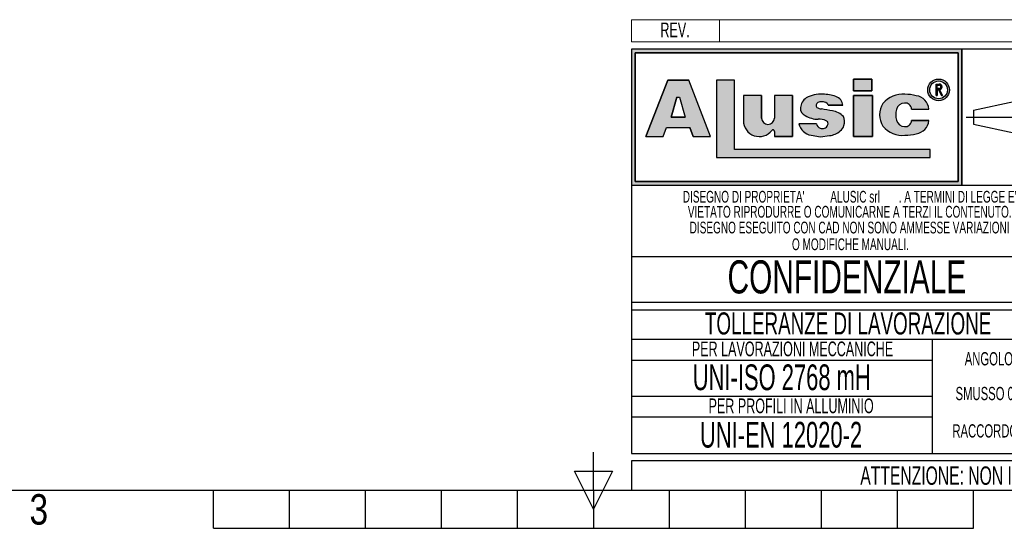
# Model space of a CAD drawing. Header units: millimetres. Extents: x 0 to 420, y 0 to 297.
# Tile 6 of 64: x 132 to 266, y 0 to 69. Entities that reach past the tile are written whole.
import ezdxf
from ezdxf.enums import TextEntityAlignment as Align

# ---------------------------------------------------------------- set-up
doc = ezdxf.new("R2010")
doc.units = ezdxf.units.MM
doc.linetypes.add('CENTERX2', pattern=[20.319999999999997, 12.7, -2.54, 2.54, -2.54])
doc.layers.add('CARTIGLIO', color=140, linetype='Continuous')
doc.styles.add('SLDTEXTSTYLE0', font='TXT', dxfattribs={"width": 0.6382978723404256})
doc.styles.add('SLDTEXTSTYLE1', font='TXT', dxfattribs={"width": 0.675})
doc.styles.add('SLDTEXTSTYLE2', font='TXT', dxfattribs={"width": 0.8214676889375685})

# ---------------------------------------------------------------- blocks, each defined once
blk = doc.blocks.new('SW_NOTE_0_1')
at = {"layer": 'CARTIGLIO', "color": 0, "insert": (85.40558510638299, 3.222669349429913), "char_height": 2.5, "attachment_point": 2, "style": 'SLDTEXTSTYLE0'}
blk.add_mtext("ATTENZIONE: NON INTERPRETARE IL DISEGNO. IN CASO DI QUOTE MANCANTI O POCO CHIARE CONSULTARE L'UFFICIO TECNICO", dxfattribs=at)
blk = doc.blocks.new('SW_NOTE_0_14')
at = {"layer": 'CARTIGLIO', "color": 0, "insert": (6.67819148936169, 2.320321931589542), "char_height": 1.8, "attachment_point": 2, "style": 'SLDTEXTSTYLE0'}
blk.add_mtext("ANGOLO ±10'", dxfattribs=at)
blk = doc.blocks.new('SW_NOTE_0_15')
at = {"layer": 'CARTIGLIO', "color": 0, "insert": (23.93617021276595, 3.867203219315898), "char_height": 3, "attachment_point": 2, "style": 'SLDTEXTSTYLE0'}
blk.add_mtext('TOLLERANZE DI LAVORAZIONE', dxfattribs=at)
blk = doc.blocks.new('SW_NOTE_0_16')
at = {"layer": 'CARTIGLIO', "color": 0, "insert": (21.07265624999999, 5.800804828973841), "char_height": 4.500000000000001, "attachment_point": 2, "style": 'SLDTEXTSTYLE1'}
blk.add_mtext('CONFIDENZIALE', dxfattribs=at)
blk = doc.blocks.new('SW_NOTE_0_17')
at = {"layer": 'CARTIGLIO', "color": 0, "insert": (28.04255319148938, 2.062508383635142), "char_height": 1.6, "attachment_point": 2, "style": 'SLDTEXTSTYLE0'}
blk.add_mtext('DISEGNO ESEGUITO CON CAD NON SONO AMMESSE VARIAZIONI', dxfattribs=at)
blk = doc.blocks.new('SW_NOTE_0_18')
at = {"layer": 'CARTIGLIO', "color": 0, "insert": (27.3404255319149, 2.062508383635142), "char_height": 1.6, "attachment_point": 2, "style": 'SLDTEXTSTYLE0'}
blk.add_mtext('VIETATO RIPRODURRE O COMUNICARNE A TERZI IL CONTENUTO.', dxfattribs=at)
blk = doc.blocks.new('SW_NOTE_0_19')
at = {"layer": 'CARTIGLIO', "color": 0, "insert": (7.587765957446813, 2.320321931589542), "char_height": 1.8, "attachment_point": 2, "style": 'SLDTEXTSTYLE0'}
blk.add_mtext('SMUSSO 0.5x45°', dxfattribs=at)
blk = doc.blocks.new('SW_NOTE_0_20')
at = {"layer": 'CARTIGLIO', "color": 0, "insert": (10.40425531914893, 2.062508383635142), "char_height": 1.6, "attachment_point": 2, "style": 'SLDTEXTSTYLE0'}
blk.add_mtext('O MODIFICHE MANUALI.', dxfattribs=at)
blk = doc.blocks.new('SW_NOTE_0_21')
at = {"layer": 'CARTIGLIO', "color": 0, "char_height": 1.6, "attachment_point": 2, "style": 'SLDTEXTSTYLE0'}
for s, insert in [("DISEGNO DI PROPRIETA'", (10.27659574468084, 2.062508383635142)), ('ALUSIC srl', (25.45120500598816, 2.062508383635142)), (". A TERMINI DI LEGGE E'", (39.41078027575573, 2.062508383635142))]:
    blk.add_mtext(s, dxfattribs=dict(at, insert=insert))
blk = doc.blocks.new('SW_NOTE_0_22')
at = {"layer": 'CARTIGLIO', "color": 0, "insert": (8.569148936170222, 2.320321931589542), "char_height": 1.8, "attachment_point": 2, "style": 'SLDTEXTSTYLE0'}
blk.add_mtext('RACCORDO R 0.5', dxfattribs=at)
blk = doc.blocks.new('SW_NOTE_0_23')
at = {"layer": 'CARTIGLIO', "color": 0, "insert": (18.30319148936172, 2.578135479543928), "char_height": 2, "attachment_point": 2, "style": 'SLDTEXTSTYLE0'}
blk.add_mtext('PER LAVORAZIONI MECCANICHE', dxfattribs=at)
blk = doc.blocks.new('SW_NOTE_0_24')
at = {"layer": 'CARTIGLIO', "color": 0, "insert": (15.68484042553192, 4.511737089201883), "char_height": 3.5, "attachment_point": 2, "style": 'SLDTEXTSTYLE0'}
blk.add_mtext('UNI-ISO 2768 mH', dxfattribs=at)
blk = doc.blocks.new('SW_NOTE_0_25')
at = {"layer": 'CARTIGLIO', "color": 0, "insert": (13.85638297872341, 2.578135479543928), "char_height": 2, "attachment_point": 2, "style": 'SLDTEXTSTYLE0'}
blk.add_mtext('PER PROFILI IN ALLUMINIO', dxfattribs=at)
blk = doc.blocks.new('SW_NOTE_0_26')
at = {"layer": 'CARTIGLIO', "color": 0, "insert": (14.05585106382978, 4.511737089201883), "char_height": 3.5, "attachment_point": 2, "style": 'SLDTEXTSTYLE0'}
blk.add_mtext('UNI-EN 12020-2', dxfattribs=at)
blk = doc.blocks.new('SW_NOTE_0_27')
at = {"layer": 'CARTIGLIO', "color": 0, "insert": (2.340425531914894, 2.578135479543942), "char_height": 2, "attachment_point": 2, "style": 'SLDTEXTSTYLE0'}
blk.add_mtext('REV.', dxfattribs=at)
blk = doc.blocks.new('Cartiglio ALUSIC')
at = {"layer": 'CARTIGLIO'}
h = blk.add_hatch(color=256, dxfattribs=at)
h.paths.add_polyline_path([(113.971100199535, 149.9990413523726), (113.971100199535, 131.4990413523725), (158.971100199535, 131.4990413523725), (158.971100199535, 149.9990413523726)], flags=0)
h.paths.add_polyline_path([(114.471100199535, 131.9990413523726), (114.471100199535, 149.4990413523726), (158.471100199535, 149.4990413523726), (158.471100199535, 131.9990413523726)], flags=0)
h = blk.add_hatch(color=256, dxfattribs=at)
h.paths.add_polyline_path([(118.292263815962, 138.1064632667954), (118.7611454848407, 139.3206628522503), (121.9303757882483, 139.3206628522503), (122.3992574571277, 138.1064632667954), (124.7510688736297, 138.1064632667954), (121.7833115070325, 145.7916640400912), (118.9082097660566, 145.7916640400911), (115.9404523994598, 138.1064632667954)], flags=0)
h.paths.add_polyline_path([(119.3961687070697, 140.7216809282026), (120.1708764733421, 143.4547391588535), (120.5206447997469, 143.4547391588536), (121.2953525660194, 140.721680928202)], flags=0)
for points in [[(128.0219401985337, 145.7956943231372), (125.5527056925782, 145.7956943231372), (125.5527056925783, 135.2696801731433), (154.6424359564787, 135.2696801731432), (154.6424359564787, 136.3597302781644), (128.0219401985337, 136.3597302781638)], [(144.2116339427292, 145.9308884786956), (144.2116339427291, 144.3245774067), (146.6985305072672, 144.3245774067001), (146.6985305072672, 145.9308884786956)], [(146.7838932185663, 143.6808359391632), (144.2116339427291, 143.6808359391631), (144.2116339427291, 138.1064632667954), (146.7838932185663, 138.1064632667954)]]:
    blk.add_hatch(color=256, dxfattribs=at).paths.add_polyline_path(points, flags=0)
h = blk.add_hatch(color=256, dxfattribs=at)
edge = h.paths.add_edge_path(flags=0)
edge.add_arc((155.7921827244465, 144.4510199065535), 1.479868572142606, 0, 360)
edge = h.paths.add_edge_path(flags=0)
edge.add_arc((155.7921827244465, 144.4510199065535), 1.214864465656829, 0, 360)
h = blk.add_hatch(color=256, dxfattribs=at)
edge = h.paths.add_edge_path(flags=0)
edge.add_arc((155.8903200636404, 144.8676091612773), 0.3723980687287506, 277.1406326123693, 450.0000000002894)
edge.add_line((155.8903200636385, 145.240007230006), (155.450204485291, 145.240007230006))
edge.add_line((155.450204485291, 145.240007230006), (155.450204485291, 143.6880606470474))
edge.add_line((155.450204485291, 143.6880606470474), (155.605611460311, 143.6880606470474))
edge.add_line((155.605611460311, 143.6880606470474), (155.605611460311, 144.4952110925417))
edge.add_line((155.605611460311, 144.4952110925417), (155.764003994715, 144.4952110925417))
edge.add_line((155.764003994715, 144.4952110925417), (156.171212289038, 143.6880606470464))
edge.add_line((156.171212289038, 143.6880606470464), (156.3452765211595, 143.6880606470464))
edge.add_line((156.3452765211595, 143.6880606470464), (155.9366110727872, 144.4980993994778))
edge = h.paths.add_edge_path(flags=0)
edge.add_line((155.6056114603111, 145.0846002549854), (155.8903200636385, 145.0846002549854))
edge.add_arc((155.8903200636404, 144.8676091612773), 0.2169910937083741, -90.00000000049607, 90.00000000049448, ccw=False)
edge.add_line((155.8903200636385, 144.6506180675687), (155.6056114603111, 144.6506180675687))
edge.add_line((155.6056114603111, 144.6506180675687), (155.6056114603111, 145.0846002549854))
h = blk.add_hatch(color=256, dxfattribs=at)
edge = h.paths.add_edge_path(flags=0)
edge.add_arc((132.5578484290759, 140.6186164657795), 0.8721260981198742, 180, 360, ccw=False)
edge.add_line((131.6857223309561, 140.6186164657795), (131.6857223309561, 143.6808359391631))
edge.add_line((131.6857223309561, 143.6808359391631), (129.2243885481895, 143.6808359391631))
edge.add_line((129.2243885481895, 143.6808359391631), (129.2243885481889, 140.2640777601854))
edge.add_arc((131.3820030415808, 140.2640777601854), 2.157614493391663, 180, 321.9680973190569)
edge.add_arc((133.2350345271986, 138.8146685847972), 0.1949400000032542, 3.751097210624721e-10, 141.9680973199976, ccw=False)
edge.add_line((133.4299745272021, 138.8146685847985), (133.4299745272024, 138.106463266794))
edge.add_line((133.4299745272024, 138.106463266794), (135.91068894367, 138.106463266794))
edge.add_line((135.91068894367, 138.106463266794), (135.9106889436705, 143.6808359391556))
edge.add_line((135.9106889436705, 143.6808359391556), (133.4299745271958, 143.6808359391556))
edge.add_line((133.4299745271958, 143.6808359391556), (133.4299745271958, 140.6186164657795))
h = blk.add_hatch(color=256, dxfattribs=at)
edge = h.paths.add_edge_path(flags=0)
edge.add_line((139.7219511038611, 138.0874905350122), (140.9616140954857, 138.2313935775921))
edge.add_arc((140.6251358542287, 140.9172664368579), 2.706867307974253, 277.1406456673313, 311.0032214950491)
edge.add_arc((141.7459062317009, 139.8536948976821), 1.178212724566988, 303.7868133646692, 347.8980612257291)
edge.add_arc((141.0550130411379, 140.1458147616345), 1.920162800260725, 343.6935231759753, 381.4193527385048)
edge.add_arc((140.9170023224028, 138.8528855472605), 2.77207698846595, 46.00269433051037, 81.25096772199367)
edge.add_arc((133.1604335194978, 99.54681763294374), 42.8338661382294, 78.993004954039, 81.01866969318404)
edge.add_arc((140.0875549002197, 143.5111497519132), 1.672976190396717, 238.77709912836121, 261.74465207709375, ccw=False)
edge.add_arc((139.511171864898, 142.3534770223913), 0.3988810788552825, 114.64010585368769, 223.1865854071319, ccw=False)
edge.add_arc((139.9292750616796, 141.471492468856), 1.374925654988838, 90.51660503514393, 115.15343256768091, ccw=False)
edge.add_arc((139.978971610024, 141.8617877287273), 0.986530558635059, 50.69488274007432, 93.60864602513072, ccw=False)
edge.add_arc((140.2656634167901, 142.2302567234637), 0.519939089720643, 14.547573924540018, 49.4198797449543, ccw=False)
edge.add_line((140.7689329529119, 142.3608569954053), (142.7634621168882, 142.3608569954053))
edge.add_arc((141.3534729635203, 142.2214802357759), 1.416861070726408, 5.645321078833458, 71.38339334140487)
edge.add_arc((140.0918708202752, 138.6413140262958), 5.212710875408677, 70.80435731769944, 90.86664277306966)
edge.add_arc((139.6876943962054, 140.01898057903), 3.848224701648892, 85.15036290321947, 119.9120405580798)
edge.add_arc((138.7589405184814, 141.8826763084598), 1.774008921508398, 123.9309471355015, 174.9914571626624)
edge.add_arc((138.007121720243, 141.9227892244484), 1.021881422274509, 173.5516105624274, 249.3813116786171)
edge.add_arc((139.4480837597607, 143.8857829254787), 3.430150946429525, 238.3320469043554, 269.1908231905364)
edge.add_arc((139.5671105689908, 138.3083973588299), 2.154096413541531, 64.99796384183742, 94.45891481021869, ccw=False)
edge.add_arc((140.3551381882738, 139.8813550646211), 0.398545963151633, -35.586121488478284, 72.11412463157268, ccw=False)
edge.add_arc((139.9862171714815, 139.9393420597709), 0.7512299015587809, 245.201083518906, 337.29941344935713, ccw=False)
edge.add_arc((139.934335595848, 140.0154535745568), 0.8024620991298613, 192.5591591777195, 250.8523518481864, ccw=False)
edge.add_line((139.1510748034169, 139.8409601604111), (136.768183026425, 139.8409601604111))
edge.add_arc((138.8654850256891, 140.4022414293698), 2.1711085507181, 194.9824340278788, 258.3364147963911)
edge.add_line((138.4265630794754, 138.2759630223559), (139.7219511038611, 138.0874905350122))
h = blk.add_hatch(color=256, dxfattribs=at)
edge = h.paths.add_edge_path(flags=0)
edge.add_arc((151.1448446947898, 140.5631500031), 1.095489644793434, 191.1589777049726, 269.9285492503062, ccw=False)
edge.add_arc((152.2932291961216, 141.066632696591), 2.335462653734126, 162.1599290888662, 197.8400709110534, ccw=False)
edge.add_arc((151.1448446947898, 141.5701153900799), 1.095489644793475, 90.07145075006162, 168.8410222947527, ccw=False)
edge.add_arc((151.2517282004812, 141.8150308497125), 0.8574339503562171, 2.566657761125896, 97.25285314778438, ccw=False)
edge.add_line((152.108301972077, 141.8534281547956), (154.4848142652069, 141.8534281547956))
edge.add_arc((152.4212904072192, 141.6061501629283), 2.078287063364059, 6.833333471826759, 81.00039250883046)
edge.add_arc((151.336234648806, 138.6914263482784), 5.163706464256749, 74.1517675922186, 91.31975036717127)
edge.add_arc((150.8738064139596, 140.4366829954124), 3.434301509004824, 84.25969198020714, 140.8312604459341)
edge.add_arc((150.5707293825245, 141.0666326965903), 2.817144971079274, 146.8823062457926, 213.1176937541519)
edge.add_arc((150.87380641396, 141.6965823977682), 3.434301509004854, 219.1687395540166, 275.7403080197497)
edge.add_arc((151.3362346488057, 143.4418390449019), 5.163706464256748, 268.6802496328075, 285.8482324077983)
edge.add_arc((152.4212904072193, 140.5271152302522), 2.078287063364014, 278.9996074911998, 353.1666665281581)
edge.add_line((154.4848142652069, 140.2798372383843), (152.1083019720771, 140.2798372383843))
edge.add_arc((151.2517282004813, 140.3182345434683), 0.8574339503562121, 262.7471468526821, 357.4333422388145, ccw=False)
at = {"color": 161, "linetype": 'Continuous', "lineweight": 18}
for p, q in [((113.971100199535, 150.9990413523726), (113.971100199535, 153.9990413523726)), ((113.971100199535, 153.9990413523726), (313.621100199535, 153.9990413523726)), ((125.971100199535, 153.9990413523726), (125.971100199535, 150.9990413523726)), ((113.971100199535, 150.9990413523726), (313.621100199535, 150.9990413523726))]:
    blk.add_line(p, q, dxfattribs=at)
at = {"layer": 'CARTIGLIO'}
for p, q in [((113.971100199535, 149.9990413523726), (113.971100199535, 131.4990413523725)), ((113.971100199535, 149.9990413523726), (113.971100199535, 94.99904135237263)), ((173.971100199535, 149.9990413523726), (113.971100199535, 149.9990413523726)), ((158.971100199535, 149.9990413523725), (113.971100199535, 149.9990413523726)), ((113.971100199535, 149.9990413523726), (113.971100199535, 131.4990413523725)), ((113.971100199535, 149.9990413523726), (113.971100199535, 115.5498549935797)), ((114.471100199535, 131.9990413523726), (114.471100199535, 149.4990413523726)), ((114.471100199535, 149.4990413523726), (114.471100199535, 131.9990413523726)), ((114.471100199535, 149.4990413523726), (158.471100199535, 149.4990413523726)), ((158.471100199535, 149.4990413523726), (114.471100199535, 149.4990413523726)), ((158.471100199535, 149.4990413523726), (158.471100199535, 131.9990413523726)), ((158.471100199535, 131.9990413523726), (158.471100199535, 149.4990413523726)), ((158.971100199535, 131.4990413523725), (158.971100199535, 149.9990413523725)), ((158.971100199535, 149.9990413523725), (158.971100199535, 131.4990413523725)), ((118.9082097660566, 145.7916640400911), (115.9404523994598, 138.1064632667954)), ((115.9404523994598, 138.1064632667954), (118.9082097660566, 145.7916640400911)), ((121.7833115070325, 145.7916640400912), (118.9082097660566, 145.7916640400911)), ((118.9082097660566, 145.7916640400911), (121.7833115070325, 145.7916640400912)), ((124.7510688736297, 138.1064632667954), (121.7833115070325, 145.7916640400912)), ((124.7510688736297, 138.1064632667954), (121.7833115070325, 145.7916640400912)), ((128.0219401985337, 145.7956943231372), (125.5527056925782, 145.7956943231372)), ((125.5527056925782, 145.7956943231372), (125.5527056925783, 135.2696801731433)), ((128.0219401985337, 145.7956943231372), (125.5527056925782, 145.7956943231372)), ((125.5527056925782, 145.7956943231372), (125.5527056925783, 135.2696801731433)), ((128.0219401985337, 136.3597302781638), (128.0219401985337, 145.7956943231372)), ((128.0219401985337, 136.3597302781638), (128.0219401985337, 145.7956943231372)), ((146.6985305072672, 145.9308884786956), (144.2116339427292, 145.9308884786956)), ((144.2116339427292, 145.9308884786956), (144.2116339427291, 144.3245774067)), ((144.2116339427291, 144.3245774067), (144.2116339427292, 145.9308884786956)), ((144.2116339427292, 145.9308884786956), (146.6985305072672, 145.9308884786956)), ((146.6985305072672, 145.9308884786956), (146.6985305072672, 144.3245774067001)), ((146.6985305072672, 144.3245774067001), (146.6985305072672, 145.9308884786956)), ((155.450204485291, 143.6880606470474), (155.450204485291, 145.240007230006)), ((155.450204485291, 143.6880606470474), (155.450204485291, 145.240007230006)), ((155.450204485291, 145.240007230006), (155.8903200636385, 145.240007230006)), ((155.450204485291, 145.240007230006), (155.8903200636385, 145.240007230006)), ((155.6056114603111, 145.0846002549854), (155.8903200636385, 145.0846002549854)), ((155.6056114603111, 144.6506180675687), (155.6056114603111, 145.0846002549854)), ((155.6056114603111, 144.6506180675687), (155.6056114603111, 145.0846002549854)), ((155.6056114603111, 145.0846002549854), (155.8903200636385, 145.0846002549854)), ((119.3961687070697, 140.7216809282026), (120.1708764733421, 143.4547391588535)), ((120.1708764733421, 143.4547391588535), (119.3961687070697, 140.7216809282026)), ((120.1708764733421, 143.4547391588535), (120.5206447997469, 143.4547391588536)), ((120.1708764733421, 143.4547391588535), (120.5206447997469, 143.4547391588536)), ((120.5206447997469, 143.4547391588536), (121.2953525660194, 140.721680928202)), ((120.5206447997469, 143.4547391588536), (121.2953525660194, 140.721680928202)), ((129.2243885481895, 143.6808359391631), (129.2243885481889, 140.2640777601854)), ((131.6857223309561, 143.6808359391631), (129.2243885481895, 143.6808359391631)), ((131.6857223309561, 143.6808359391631), (129.2243885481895, 143.6808359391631)), ((129.2243885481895, 143.6808359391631), (129.2243885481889, 140.2640777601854)), ((131.6857223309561, 140.6186164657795), (131.6857223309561, 143.6808359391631)), ((131.6857223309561, 143.6808359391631), (131.6857223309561, 140.6186164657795)), ((135.9106889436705, 143.6808359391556), (133.4299745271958, 143.6808359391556)), ((133.4299745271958, 143.6808359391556), (133.4299745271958, 140.6186164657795)), ((133.4299745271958, 143.6808359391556), (133.4299745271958, 140.6186164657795)), ((135.9106889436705, 143.6808359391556), (133.4299745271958, 143.6808359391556)), ((135.9106889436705, 143.6808359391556), (135.91068894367, 138.106463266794)), ((135.91068894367, 138.106463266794), (135.9106889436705, 143.6808359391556)), ((144.2116339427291, 144.3245774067), (146.6985305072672, 144.3245774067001)), ((146.6985305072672, 144.3245774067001), (144.2116339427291, 144.3245774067)), ((146.7838932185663, 143.6808359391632), (144.2116339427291, 143.6808359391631)), ((144.2116339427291, 143.6808359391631), (144.2116339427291, 138.1064632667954)), ((144.2116339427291, 143.6808359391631), (146.7838932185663, 143.6808359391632)), ((144.2116339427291, 138.1064632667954), (144.2116339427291, 143.6808359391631)), ((146.7838932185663, 138.1064632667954), (146.7838932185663, 143.6808359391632)), ((146.7838932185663, 143.6808359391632), (146.7838932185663, 138.1064632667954)), ((155.450204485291, 143.6880606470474), (155.605611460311, 143.6880606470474)), ((155.605611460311, 143.6880606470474), (155.450204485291, 143.6880606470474)), ((155.6056114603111, 144.6506180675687), (155.8903200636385, 144.6506180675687)), ((155.8903200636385, 144.6506180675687), (155.6056114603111, 144.6506180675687)), ((155.605611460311, 144.4952110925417), (155.605611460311, 143.6880606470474)), ((155.605611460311, 143.6880606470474), (155.605611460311, 144.4952110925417)), ((155.764003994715, 144.4952110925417), (155.605611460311, 144.4952110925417)), ((155.605611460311, 144.4952110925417), (155.764003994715, 144.4952110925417)), ((156.171212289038, 143.6880606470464), (155.764003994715, 144.4952110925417)), ((155.764003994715, 144.4952110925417), (156.171212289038, 143.6880606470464)), ((155.9366110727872, 144.4980993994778), (156.3452765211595, 143.6880606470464)), ((155.9366110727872, 144.4980993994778), (156.3452765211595, 143.6880606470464)), ((156.171212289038, 143.6880606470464), (156.3452765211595, 143.6880606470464)), ((156.3452765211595, 143.6880606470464), (156.171212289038, 143.6880606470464)), ((140.7689329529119, 142.3608569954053), (142.7634621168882, 142.3608569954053)), ((142.7634621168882, 142.3608569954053), (140.7689329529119, 142.3608569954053)), ((160.5624374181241, 141.7060810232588), (166.0550106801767, 142.8872795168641)), ((152.108301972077, 141.8534281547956), (154.4848142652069, 141.8534281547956)), ((152.108301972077, 141.8534281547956), (154.4848142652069, 141.8534281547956)), ((160.5624374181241, 141.7060810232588), (160.5624374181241, 139.7920016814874)), ((121.2953525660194, 140.721680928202), (119.3961687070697, 140.7216809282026)), ((119.3961687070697, 140.7216809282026), (121.2953525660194, 140.721680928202)), ((139.1510748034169, 139.8409601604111), (136.768183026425, 139.8409601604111)), ((139.1510748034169, 139.8409601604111), (136.768183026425, 139.8409601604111)), ((154.4848142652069, 140.2798372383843), (152.1083019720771, 140.2798372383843)), ((152.1083019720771, 140.2798372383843), (154.4848142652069, 140.2798372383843)), ((160.5624374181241, 139.7920016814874), (166.0550106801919, 138.6108031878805)), ((115.9404523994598, 138.1064632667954), (118.292263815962, 138.1064632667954)), ((115.9404523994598, 138.1064632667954), (118.292263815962, 138.1064632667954)), ((118.292263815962, 138.1064632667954), (118.7611454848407, 139.3206628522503)), ((118.292263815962, 138.1064632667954), (118.7611454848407, 139.3206628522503)), ((118.7611454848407, 139.3206628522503), (121.9303757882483, 139.3206628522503)), ((118.7611454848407, 139.3206628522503), (121.9303757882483, 139.3206628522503)), ((122.3992574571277, 138.1064632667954), (121.9303757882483, 139.3206628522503)), ((121.9303757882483, 139.3206628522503), (122.3992574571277, 138.1064632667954)), ((122.3992574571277, 138.1064632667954), (124.7510688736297, 138.1064632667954)), ((122.3992574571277, 138.1064632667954), (124.7510688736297, 138.1064632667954)), ((133.4299745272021, 138.8146685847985), (133.4299745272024, 138.106463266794)), ((133.4299745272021, 138.8146685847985), (133.4299745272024, 138.106463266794)), ((133.4299745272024, 138.106463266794), (135.91068894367, 138.106463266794)), ((135.91068894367, 138.106463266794), (133.4299745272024, 138.106463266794)), ((138.4265630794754, 138.2759630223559), (139.7219511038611, 138.0874905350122)), ((138.4265630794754, 138.2759630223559), (139.7219511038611, 138.0874905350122)), ((139.7219511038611, 138.0874905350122), (140.9616140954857, 138.2313935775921)), ((139.7219511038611, 138.0874905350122), (140.9616140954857, 138.2313935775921)), ((144.2116339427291, 138.1064632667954), (146.7838932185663, 138.1064632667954)), ((146.7838932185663, 138.1064632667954), (144.2116339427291, 138.1064632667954)), ((154.6424359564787, 136.3597302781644), (128.0219401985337, 136.3597302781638)), ((154.6424359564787, 136.3597302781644), (128.0219401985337, 136.3597302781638)), ((154.6424359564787, 135.2696801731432), (154.6424359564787, 136.3597302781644)), ((154.6424359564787, 135.2696801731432), (154.6424359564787, 136.3597302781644)), ((125.5527056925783, 135.2696801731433), (154.6424359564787, 135.2696801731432)), ((125.5527056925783, 135.2696801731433), (154.6424359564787, 135.2696801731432)), ((113.971100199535, 131.4990413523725), (158.971100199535, 131.4990413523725)), ((113.971100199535, 131.4990413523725), (173.971100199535, 131.4990413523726)), ((158.471100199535, 131.9990413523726), (114.471100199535, 131.9990413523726)), ((114.471100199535, 131.9990413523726), (158.471100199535, 131.9990413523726)), ((173.971100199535, 121.7636603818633), (113.971100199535, 121.7636603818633)), ((173.971100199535, 115.5498549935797), (113.971100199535, 115.5498549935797)), ((113.971100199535, 114.5498549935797), (173.971100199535, 114.5498549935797)), ((113.971100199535, 114.5498549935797), (113.971100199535, 94.99904135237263)), ((173.9571410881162, 110.4900006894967), (113.9571410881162, 110.4900006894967)), ((154.9806365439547, 94.99904135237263), (154.9806365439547, 110.4900006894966)), ((113.971100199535, 107.6716313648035), (154.9806365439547, 107.6716313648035)), ((154.9806365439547, 102.7445210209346), (113.971100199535, 102.7445210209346)), ((113.9850593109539, 99.96496483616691), (154.9945956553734, 99.96496483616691)), ((113.971100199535, 94.99904135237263), (173.971100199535, 94.99904135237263)), ((313.621100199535, 93.99904135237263), (113.971100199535, 93.99904135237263)), ((113.971100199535, 93.99904135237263), (113.971100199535, 89.99904135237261)), ((113.971100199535, 89.99904135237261), (313.621100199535, 89.99904135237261))]:
    blk.add_line(p, q, dxfattribs=at)
at = {"layer": 'CARTIGLIO', "linetype": 'CENTERX2'}
blk.add_line((159.5584198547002, 140.749041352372), (173.3837805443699, 140.749041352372), dxfattribs=at)
at = {"layer": 'CARTIGLIO', "linetype": 'Continuous'}
blk.add_line((113.9695322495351, 89.99904135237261), (313.621100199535, 89.99904135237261), dxfattribs=at)
at = {"layer": 'CARTIGLIO'}
for radius in [1.479868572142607, 1.479868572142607, 1.214864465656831, 1.214864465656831]:
    blk.add_circle((155.7921827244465, 144.4510199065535), radius, dxfattribs=at)
for centre, radius, start, end in [((155.8903200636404, 144.8676091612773), 0.3723980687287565, 277.1406326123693, 90.00000000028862), ((155.8903200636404, 144.8676091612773), 0.3723980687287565, 277.1406326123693, 90.00000000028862), ((155.8903200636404, 144.8676091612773), 0.2169910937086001, 269.9999999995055, 90.00000000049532), ((155.8903200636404, 144.8676091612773), 0.2169910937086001, 269.9999999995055, 90.00000000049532), ((139.6876943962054, 140.01898057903), 3.848224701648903, 85.15036290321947, 119.9120405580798), ((139.6876943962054, 140.01898057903), 3.848224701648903, 85.15036290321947, 119.9120405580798), ((140.0918708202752, 138.6413140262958), 5.212710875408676, 70.80435731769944, 90.86664277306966), ((140.0918708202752, 138.6413140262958), 5.212710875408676, 70.80435731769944, 90.86664277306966), ((141.3534729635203, 142.2214802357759), 1.416861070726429, 5.645321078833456, 71.38339334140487), ((141.3534729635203, 142.2214802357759), 1.416861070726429, 5.645321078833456, 71.38339334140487), ((150.8738064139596, 140.4366829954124), 3.434301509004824, 84.25969198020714, 140.8312604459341), ((150.8738064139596, 140.4366829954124), 3.434301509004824, 84.25969198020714, 140.8312604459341), ((151.336234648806, 138.6914263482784), 5.163706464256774, 74.1517675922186, 91.31975036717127), ((151.336234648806, 138.6914263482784), 5.163706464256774, 74.1517675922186, 91.31975036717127), ((152.4212904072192, 141.6061501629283), 2.078287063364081, 6.833333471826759, 81.00039250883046), ((152.4212904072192, 141.6061501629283), 2.078287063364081, 6.833333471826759, 81.00039250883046), ((138.7589405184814, 141.8826763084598), 1.774008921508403, 123.9309471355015, 174.9914571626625), ((138.7589405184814, 141.8826763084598), 1.774008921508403, 123.9309471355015, 174.9914571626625), ((139.511171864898, 142.3534770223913), 0.3988810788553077, 114.6401058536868, 223.1865854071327), ((139.511171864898, 142.3534770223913), 0.3988810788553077, 114.6401058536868, 223.1865854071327), ((139.9292750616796, 141.471492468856), 1.374925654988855, 90.51660503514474, 115.1534325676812), ((139.9292750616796, 141.471492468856), 1.374925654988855, 90.51660503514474, 115.1534325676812), ((139.978971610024, 141.8617877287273), 0.9865305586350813, 50.69488274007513, 93.60864602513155), ((139.978971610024, 141.8617877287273), 0.9865305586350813, 50.69488274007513, 93.60864602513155), ((140.2656634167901, 142.2302567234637), 0.5199390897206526, 14.5475739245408, 49.41987974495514), ((140.2656634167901, 142.2302567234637), 0.5199390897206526, 14.5475739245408, 49.41987974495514), ((150.5707293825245, 141.0666326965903), 2.81714497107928, 146.8823062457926, 213.1176937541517), ((150.5707293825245, 141.0666326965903), 2.81714497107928, 146.8823062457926, 213.1176937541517), ((151.1448446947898, 141.5701153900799), 1.095489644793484, 90.07145075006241, 168.8410222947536), ((151.1448446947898, 141.5701153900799), 1.095489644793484, 90.07145075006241, 168.8410222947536), ((151.2517282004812, 141.8150308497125), 0.8574339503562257, 2.566657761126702, 97.25285314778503), ((151.2517282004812, 141.8150308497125), 0.8574339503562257, 2.566657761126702, 97.25285314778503), ((138.007121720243, 141.9227892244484), 1.021881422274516, 173.5516105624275, 249.381311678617), ((138.007121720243, 141.9227892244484), 1.021881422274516, 173.5516105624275, 249.381311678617), ((139.4480837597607, 143.8857829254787), 3.430150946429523, 238.3320469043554, 269.1908231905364), ((139.4480837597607, 143.8857829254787), 3.430150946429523, 238.3320469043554, 269.1908231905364), ((140.0875549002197, 143.5111497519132), 1.672976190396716, 238.777099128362, 261.7446520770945), ((140.0875549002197, 143.5111497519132), 1.672976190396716, 238.777099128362, 261.7446520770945), ((133.1604335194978, 99.54681763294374), 42.83386613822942, 78.993004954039, 81.01866969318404), ((133.1604335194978, 99.54681763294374), 42.83386613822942, 78.993004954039, 81.01866969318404), ((140.9170023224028, 138.8528855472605), 2.77207698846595, 46.00269433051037, 81.25096772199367), ((140.9170023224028, 138.8528855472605), 2.77207698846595, 46.00269433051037, 81.25096772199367), ((141.0550130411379, 140.1458147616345), 1.920162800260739, 343.6935231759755, 21.41935273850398), ((141.0550130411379, 140.1458147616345), 1.920162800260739, 343.6935231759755, 21.41935273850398), ((152.2932291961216, 141.066632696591), 2.335462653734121, 162.159929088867, 197.8400709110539), ((152.2932291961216, 141.066632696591), 2.335462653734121, 162.159929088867, 197.8400709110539), ((131.3820030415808, 140.2640777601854), 2.157614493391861, 180, 321.9680973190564), ((131.3820030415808, 140.2640777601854), 2.157614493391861, 180, 321.9680973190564), ((132.5578484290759, 140.6186164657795), 0.8721260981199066, 180, 0), ((132.5578484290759, 140.6186164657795), 0.8721260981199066, 180, 0), ((138.8654850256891, 140.4022414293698), 2.171108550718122, 194.9824340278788, 258.3364147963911), ((138.8654850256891, 140.4022414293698), 2.171108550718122, 194.9824340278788, 258.3364147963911), ((139.934335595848, 140.0154535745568), 0.8024620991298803, 192.5591591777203, 250.8523518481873), ((139.934335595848, 140.0154535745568), 0.8024620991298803, 192.5591591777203, 250.8523518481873), ((139.5671105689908, 138.3083973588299), 2.154096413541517, 64.99796384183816, 94.45891481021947), ((139.5671105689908, 138.3083973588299), 2.154096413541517, 64.99796384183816, 94.45891481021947), ((139.9862171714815, 139.9393420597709), 0.7512299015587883, 245.2010835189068, 337.2994134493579), ((139.9862171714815, 139.9393420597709), 0.7512299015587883, 245.2010835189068, 337.2994134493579), ((140.3551381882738, 139.8813550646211), 0.398545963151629, 324.4138785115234, 72.11412463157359), ((140.3551381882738, 139.8813550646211), 0.398545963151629, 324.4138785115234, 72.11412463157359), ((141.7459062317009, 139.8536948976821), 1.178212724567, 303.7868133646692, 347.8980612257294), ((141.7459062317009, 139.8536948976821), 1.178212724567, 303.7868133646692, 347.8980612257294), ((150.87380641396, 141.6965823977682), 3.434301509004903, 219.1687395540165, 275.7403080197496), ((150.87380641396, 141.6965823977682), 3.434301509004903, 219.1687395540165, 275.7403080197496), ((151.1448446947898, 140.5631500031), 1.095489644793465, 191.1589777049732, 269.9285492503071), ((151.1448446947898, 140.5631500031), 1.095489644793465, 191.1589777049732, 269.9285492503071), ((151.2517282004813, 140.3182345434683), 0.8574339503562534, 262.7471468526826, 357.4333422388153), ((151.2517282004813, 140.3182345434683), 0.8574339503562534, 262.7471468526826, 357.4333422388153), ((152.4212904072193, 140.5271152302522), 2.078287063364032, 278.9996074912, 353.1666665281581), ((152.4212904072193, 140.5271152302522), 2.078287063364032, 278.9996074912, 353.1666665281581), ((133.2350345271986, 138.8146685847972), 0.1949400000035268, 3.759104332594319e-10, 141.9680973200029), ((133.2350345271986, 138.8146685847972), 0.1949400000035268, 3.759104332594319e-10, 141.9680973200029), ((140.6251358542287, 140.9172664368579), 2.706867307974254, 277.1406456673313, 311.0032214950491), ((140.6251358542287, 140.9172664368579), 2.706867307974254, 277.1406456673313, 311.0032214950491), ((151.3362346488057, 143.4418390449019), 5.163706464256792, 268.6802496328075, 285.8482324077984), ((151.3362346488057, 143.4418390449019), 5.163706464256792, 268.6802496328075, 285.8482324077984)]:
    blk.add_arc(centre, radius, start, end, dxfattribs=at)
at = {"layer": 'CARTIGLIO', "color": 140}
for name, p in [('SW_NOTE_0_27', (117.5683224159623, 151.0374199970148)), ('SW_NOTE_0_21', (118.9711016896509, 128.6603244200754)), ('SW_NOTE_0_18', (116.3533271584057, 126.6141659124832)), ('SW_NOTE_0_17', (115.6355512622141, 124.4682551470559)), ('SW_NOTE_0_20', (133.3899886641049, 122.1920407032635)), ('SW_NOTE_0_16', (122.2362996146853, 115.4679531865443)), ('SW_NOTE_0_15', (119.5374520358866, 110.3183836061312)), ('SW_NOTE_0_23', (117.6003680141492, 107.6481432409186)), ('SW_NOTE_0_14', (157.5950277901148, 106.4612057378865)), ('SW_NOTE_0_24', (118.7522918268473, 102.6005131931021)), ('SW_NOTE_0_19', (156.6725276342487, 101.7341689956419)), ('SW_NOTE_0_25', (121.8587729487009, 99.90266357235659)), ('SW_NOTE_0_26', (120.2859705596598, 94.78943414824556)), ('SW_NOTE_0_22', (155.6312777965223, 96.6517264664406)), ('SW_NOTE_0_1', (127.6311861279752, 90.01640253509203))]:
    blk.add_blockref(name, p, dxfattribs=at)
at = {"layer": 'CARTIGLIO', "color": 140, "style": 'SLDTEXTSTYLE0', "width": 0.6382978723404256}
for tag, height, p in [('AUTOATTR1', 3.5, (223.449403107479, 133.7003798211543)), ('AUTOATTR2', 3.5, (221.9290871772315, 127.4217635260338)), ('AUTOATTR11', 3.5, (222.8622803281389, 121.4105734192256)), ('AUTOATTR8', 4, (219.2444208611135, 110.0025032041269)), ('AUTOATTR9', 4, (218.1221976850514, 100.4234402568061)), ('AUTOATTR0', 4, (249.0325362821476, 100.3118048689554))]:
    blk.add_attdef(tag, text='', height=height, dxfattribs=at).set_placement(p, align=Align.TOP_CENTER)
at = {"layer": 'CARTIGLIO', "color": 140}
for tag in ['AUTOATTR13', 'AUTOATTR12', 'AUTOATTR10', 'AUTOATTR7', 'AUTOATTR6', 'AUTOATTR5', 'AUTOATTR4', 'AUTOATTR3']:
    blk.add_attdef(tag, (0, 0), '', height=4, dxfattribs=at)

msp = doc.modelspace()

# ---------------------------------------------------------------- linework, layer by layer
at = {"layer": 'CARTIGLIO', "linetype": 'Continuous'}
for p, q in [((210.0037561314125, 5.171001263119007), (210.0037561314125, 10.34521728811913)), ((207.4166481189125, 7.758109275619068), (212.5908641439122, 7.758109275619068)), ((210.0037561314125, 2.583893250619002), (207.4166481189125, 7.758109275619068)), ((212.5908641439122, 7.758109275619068), (210.0037561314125, 2.583893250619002)), ((5.180115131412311, 5.171001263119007), (414.8273971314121, 5.171001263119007)), ((158.2615958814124, -0.003214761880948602), (158.2615958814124, 5.171001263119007)), ((168.6100279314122, -0.003214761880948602), (168.6100279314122, 5.171001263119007)), ((178.9584599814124, -0.003214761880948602), (178.9584599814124, 5.171001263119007)), ((189.3068920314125, -0.003214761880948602), (189.3068920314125, 5.171001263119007)), ((199.6553240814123, -0.003214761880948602), (199.6553240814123, 5.171001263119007)), ((210.0037561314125, 5.171001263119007), (210.0037561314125, -0.003214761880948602)), ((215.1758291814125, 5.171001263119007), (414.8273971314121, 5.171001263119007)), ((220.3521881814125, -0.003214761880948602), (220.3521881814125, 5.171001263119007)), ((230.7006202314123, -0.003214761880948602), (230.7006202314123, 5.171001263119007)), ((241.0490522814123, -0.003214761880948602), (241.0490522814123, 5.171001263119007)), ((251.3974843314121, -0.003214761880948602), (251.3974843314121, 5.171001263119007)), ((261.7459163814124, -0.003214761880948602), (261.7459163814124, 5.171001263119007)), ((158.2615958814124, -0.003214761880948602), (261.7459163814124, -0.003214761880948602))]:
    msp.add_line(p, q, dxfattribs=at)
at = {"layer": 'CARTIGLIO'}
msp.add_line((215.1773971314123, 5.171001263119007), (414.8273971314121, 5.171001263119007), dxfattribs=at)

# ---------------------------------------------------------------- block references
msp.add_blockref('Cartiglio ALUSIC', (101.206296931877, -84.82804008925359), dxfattribs=at)

# ---------------------------------------------------------------- texts
at = {"layer": 'CARTIGLIO', "insert": (134.4918588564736, 4.637072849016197), "char_height": 4.13937282, "attachment_point": 2, "style": 'SLDTEXTSTYLE2'}
msp.add_mtext('3', dxfattribs=at)

doc.saveas('drawing.dxf')
